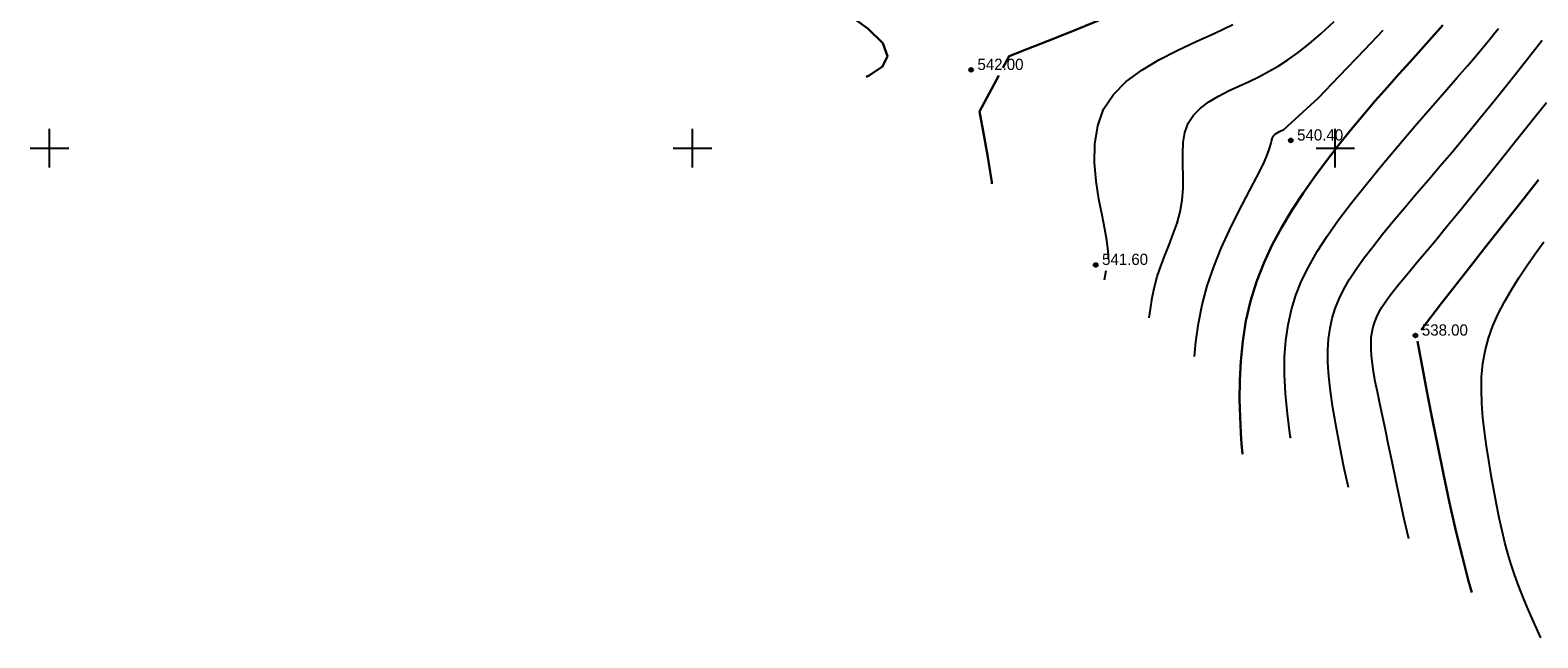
# Model space of a CAD drawing. Extents: x 0 to 370488, y 0 to 4202825.
# Tile 7 of 256: x 360148 to 360266, y 4200362 to 4200409. Entities that reach past the tile are written whole.
import ezdxf

# ---------------------------------------------------------------- set-up
doc = ezdxf.new("R2010")
doc.units = 0
doc.header["$LTSCALE"] = 0.5
doc.header["$MEASUREMENT"] = 0
doc.header["$PDMODE"] = 32
doc.header["$PDSIZE"] = 0.3
doc.linetypes.add('CONTI', pattern=[0])
for name, color, linetype in [('(004) Точки рельефа', 7, 'Continuous'), ('GORIZDEFAULT', 32, 'CONTI'), ('PI_TTDEFAULT', 5, 'CONTI'), ('SETKR', 2, 'CONTI')]:
    doc.layers.add(name, color=color, linetype=linetype)
doc.layers.add('(032) Горизонтали утолщенные', color=32, linetype='Continuous', lineweight=30)
doc.styles.add('D-431', font='txt')

# ---------------------------------------------------------------- blocks, each defined once
blk = doc.blocks.new('BL_333')
at = {"color": 0}
for p, q in [((0, -1.5), (0, 1.5)), ((-1.5, 0), (1.5, 0))]:
    blk.add_line(p, q, dxfattribs=at)

msp = doc.modelspace()

# ---------------------------------------------------------------- linework, layer by layer
at = {"layer": '(032) Горизонтали утолщенные', "color": 32}
for points in [[(360215.18, 4200407.15, 542), (360214.8, 4200408.16, 542), (360213.67, 4200409.29, 542), (360211.97, 4200410.54, 542)], [(360224.15, 4200406.26, 542), (360224.63, 4200407.16, 542), (360226.01, 4200407.7, 542), (360227.68, 4200408.36, 542), (360229.56, 4200409.11, 542), (360231.59, 4200409.94, 542)], [(360242.79, 4200376.18, 540), (360242.71, 4200376.98, 540), (360242.65, 4200377.84, 540), (360242.59, 4200379.09, 540), (360242.56, 4200380.45, 540), (360242.57, 4200381.91, 540), (360242.65, 4200383.43, 540), (360242.81, 4200384.98, 540), (360243.05, 4200386.55, 540), (360243.4, 4200388.09, 540), (360243.87, 4200389.59, 540), (360244.43, 4200391.05, 540), (360245.1, 4200392.47, 540), (360245.84, 4200393.85, 540), (360246.64, 4200395.19, 540), (360247.5, 4200396.5, 540), (360248.4, 4200397.78, 540), (360249.32, 4200399.02, 540), (360250.26, 4200400.24, 540), (360251.21, 4200401.42, 540), (360252.16, 4200402.56, 540), (360253.1, 4200403.67, 540), (360254.03, 4200404.73, 540), (360254.94, 4200405.75, 540), (360255.81, 4200406.72, 540), (360256.67, 4200407.67, 540), (360257.51, 4200408.61, 540), (360258.37, 4200409.56, 540)], [(360213.503, 4200405.553, 542), (360213.75, 4200405.65, 542), (360214.78, 4200406.35, 542), (360215.18, 4200407.15, 542)], [(360223.298, 4200397.209, 542), (360223.28, 4200397.34, 542), (360222.94, 4200399.46, 542), (360222.61, 4200401.32, 542), (360222.33, 4200402.86, 542), (360223.82, 4200405.65, 542)], [(360256.68, 4200385.86, 538), (360258.27, 4200387.94, 538), (360259.21, 4200389.15, 538), (360260.35, 4200390.6, 538), (360261.63, 4200392.23, 538), (360262.99, 4200393.97, 538), (360264.4, 4200395.75, 538), (360265.79, 4200397.52, 538)], [(360260.621, 4200365.416, 538), (360260.37, 4200366.3, 538), (360259.88, 4200368.16, 538), (360259.38, 4200370.22, 538), (360258.89, 4200372.4, 538), (360258.42, 4200374.62, 538), (360257.97, 4200376.8, 538), (360257.56, 4200378.84, 538), (360257.2, 4200380.67, 538), (360256.9, 4200382.2, 538), (360256.4, 4200384.98, 538)]]:
    msp.add_polyline3d(points, dxfattribs=at)
at = {"layer": 'GORIZDEFAULT', "color": 32}
for points in [[(360235.536, 4200386.784, 541), (360235.63, 4200387.48, 541), (360235.76, 4200388.36, 541), (360235.93, 4200389.2, 541), (360236.14, 4200390.01, 541), (360236.42, 4200390.82, 541), (360236.74, 4200391.64, 541), (360237.07, 4200392.47, 541), (360237.4, 4200393.32, 541), (360237.7, 4200394.17, 541), (360237.94, 4200395.05, 541), (360238.1, 4200395.94, 541), (360238.17, 4200396.86, 541), (360238.17, 4200397.78, 541), (360238.15, 4200398.69, 541), (360238.13, 4200399.58, 541), (360238.17, 4200400.43, 541), (360238.3, 4200401.22, 541), (360238.55, 4200401.93, 541), (360238.96, 4200402.56, 541), (360239.51, 4200403.12, 541), (360240.17, 4200403.61, 541), (360240.91, 4200404.05, 541), (360241.69, 4200404.45, 541), (360242.5, 4200404.83, 541), (360243.3, 4200405.19, 541), (360244.06, 4200405.56, 541), (360244.8, 4200405.95, 541), (360245.55, 4200406.38, 541), (360246.31, 4200406.87, 541), (360247.1, 4200407.44, 541), (360247.96, 4200408.12, 541), (360248.89, 4200408.92, 541), (360249.9, 4200409.85, 541)], [(360232.37, 4200391.35, 541.5), (360232.36, 4200391.71, 541.5), (360232.32, 4200392.19, 541.5), (360232.23, 4200392.84, 541.5), (360232.08, 4200393.69, 541.5), (360231.86, 4200394.77, 541.5), (360231.61, 4200396.03, 541.5), (360231.41, 4200397.42, 541.5), (360231.28, 4200398.86, 541.5), (360231.3, 4200400.32, 541.5), (360231.52, 4200401.73, 541.5), (360231.98, 4200403.03, 541.5), (360232.74, 4200404.17, 541.5), (360233.74, 4200405.18, 541.5), (360234.94, 4200406.07, 541.5), (360236.28, 4200406.87, 541.5), (360237.71, 4200407.6, 541.5), (360239.18, 4200408.29, 541.5), (360240.63, 4200408.95, 541.5), (360242.02, 4200409.62, 541.5)], [(360239.045, 4200383.795, 540.5), (360239.16, 4200384.93, 540.5), (360239.36, 4200386.35, 540.5), (360239.65, 4200387.8, 540.5), (360240.04, 4200389.28, 540.5), (360240.54, 4200390.76, 540.5), (360241.13, 4200392.22, 540.5), (360241.78, 4200393.62, 540.5), (360242.43, 4200394.95, 540.5), (360243.07, 4200396.18, 540.5), (360243.64, 4200397.27, 540.5), (360244.12, 4200398.2, 540.5), (360244.48, 4200398.95, 540.5), (360244.73, 4200399.53, 540.5), (360244.89, 4200399.97, 540.5), (360244.98, 4200400.3, 540.5), (360245.04, 4200400.54, 540.5), (360245.08, 4200400.71, 540.5), (360245.12, 4200400.84, 540.5), (360245.19, 4200400.95, 540.5), (360245.29, 4200401.05, 540.5), (360245.41, 4200401.14, 540.5), (360245.54, 4200401.22, 540.5), (360245.67, 4200401.29, 540.5), (360245.82, 4200401.36, 540.5), (360245.96, 4200401.43, 540.5), (360248.71, 4200403.94, 540.5), (360249.74, 4200405, 540.5), (360250.95, 4200406.27, 540.5), (360252.29, 4200407.68, 540.5), (360253.71, 4200409.19, 540.5)], [(360246.528, 4200377.421, 539.5), (360246.5, 4200377.6, 539.5), (360246.27, 4200379.32, 539.5), (360246.12, 4200380.91, 539.5), (360246.05, 4200382.39, 539.5), (360246.06, 4200383.76, 539.5), (360246.15, 4200385.04, 539.5), (360246.32, 4200386.26, 539.5), (360246.58, 4200387.43, 539.5), (360246.93, 4200388.56, 539.5), (360247.38, 4200389.68, 539.5), (360247.93, 4200390.8, 539.5), (360248.59, 4200391.95, 539.5), (360249.36, 4200393.15, 539.5), (360250.25, 4200394.41, 539.5), (360251.27, 4200395.75, 539.5), (360252.42, 4200397.2, 539.5), (360253.65, 4200398.7, 539.5), (360254.92, 4200400.21, 539.5), (360256.18, 4200401.7, 539.5), (360257.4, 4200403.1, 539.5), (360258.51, 4200404.38, 539.5), (360259.48, 4200405.5, 539.5), (360260.27, 4200406.41, 539.5), (360260.89, 4200407.13, 539.5), (360261.39, 4200407.72, 539.5), (360261.79, 4200408.19, 539.5), (360262.12, 4200408.6, 539.5), (360262.41, 4200408.96, 539.5), (360262.69, 4200409.32, 539.5)], [(360251.014, 4200373.6, 539), (360250.67, 4200375.19, 539), (360250.35, 4200376.8, 539), (360250.06, 4200378.35, 539), (360249.81, 4200379.79, 539), (360249.63, 4200381.09, 539), (360249.5, 4200382.26, 539), (360249.43, 4200383.32, 539), (360249.42, 4200384.28, 539), (360249.48, 4200385.16, 539), (360249.59, 4200385.99, 539), (360249.76, 4200386.77, 539), (360250, 4200387.52, 539), (360250.3, 4200388.27, 539), (360250.67, 4200389.02, 539), (360251.11, 4200389.79, 539), (360251.63, 4200390.59, 539), (360252.23, 4200391.43, 539), (360252.91, 4200392.33, 539), (360253.68, 4200393.3, 539), (360254.51, 4200394.32, 539), (360255.4, 4200395.38, 539), (360256.32, 4200396.46, 539), (360257.25, 4200397.54, 539), (360258.16, 4200398.62, 539), (360259.05, 4200399.67, 539), (360259.9, 4200400.68, 539), (360260.72, 4200401.67, 539), (360261.53, 4200402.66, 539), (360262.35, 4200403.67, 539), (360263.19, 4200404.73, 539), (360264.09, 4200405.86, 539), (360265.05, 4200407.08, 539), (360266.09, 4200408.39, 539)], [(360255.708, 4200369.601, 538.5), (360255.36, 4200371.12, 538.5), (360255.02, 4200372.7, 538.5), (360254.71, 4200374.2, 538.5), (360254.41, 4200375.6, 538.5), (360254.14, 4200376.89, 538.5), (360253.89, 4200378.07, 538.5), (360253.66, 4200379.16, 538.5), (360253.45, 4200380.14, 538.5), (360253.27, 4200381.04, 538.5), (360253.11, 4200381.85, 538.5), (360252.98, 4200382.58, 538.5), (360252.89, 4200383.24, 538.5), (360252.82, 4200383.83, 538.5), (360252.78, 4200384.36, 538.5), (360252.78, 4200384.85, 538.5), (360252.8, 4200385.29, 538.5), (360252.86, 4200385.71, 538.5), (360252.95, 4200386.1, 538.5), (360253.06, 4200386.49, 538.5), (360253.22, 4200386.87, 538.5), (360253.41, 4200387.25, 538.5), (360253.63, 4200387.63, 538.5), (360253.89, 4200388.04, 538.5), (360254.2, 4200388.46, 538.5), (360254.55, 4200388.92, 538.5), (360254.94, 4200389.41, 538.5), (360255.38, 4200389.94, 538.5), (360255.88, 4200390.54, 538.5), (360256.45, 4200391.22, 538.5), (360257.1, 4200391.99, 538.5), (360257.82, 4200392.85, 538.5), (360258.63, 4200393.84, 538.5), (360259.53, 4200394.95, 538.5), (360260.52, 4200396.17, 538.5), (360261.59, 4200397.5, 538.5), (360262.72, 4200398.91, 538.5), (360263.91, 4200400.41, 538.5), (360265.14, 4200401.96, 538.5), (360266.42, 4200403.56, 538.5)], [(360265.97, 4200361.89, 537.5), (360265.41, 4200363.17, 537.5), (360264.93, 4200364.27, 537.5), (360264.53, 4200365.24, 537.5), (360264.19, 4200366.1, 537.5), (360263.9, 4200366.9, 537.5), (360263.64, 4200367.67, 537.5), (360263.41, 4200368.46, 537.5), (360263.19, 4200369.3, 537.5), (360262.97, 4200370.23, 537.5), (360262.75, 4200371.23, 537.5), (360262.54, 4200372.29, 537.5), (360262.32, 4200373.4, 537.5), (360262.12, 4200374.53, 537.5), (360261.93, 4200375.68, 537.5), (360261.76, 4200376.82, 537.5), (360261.6, 4200377.94, 537.5), (360261.48, 4200379.04, 537.5), (360261.39, 4200380.12, 537.5), (360261.36, 4200381.18, 537.5), (360261.38, 4200382.21, 537.5), (360261.47, 4200383.23, 537.5), (360261.65, 4200384.23, 537.5), (360261.91, 4200385.2, 537.5), (360262.25, 4200386.16, 537.5), (360262.67, 4200387.11, 537.5), (360263.15, 4200388.05, 537.5), (360263.69, 4200388.98, 537.5), (360264.27, 4200389.91, 537.5), (360264.9, 4200390.85, 537.5), (360265.55, 4200391.78, 537.5), (360266.22, 4200392.72, 537.5)], [(360232.041, 4200389.761, 541.5), (360232.19, 4200390.47, 541.5)]]:
    msp.add_polyline3d(points, dxfattribs=at)
at = {"layer": 'PI_TTDEFAULT', "color": 5}
for p in [(360221.68, 4200406.09, 542), (360246.54, 4200400.6, 540.4), (360231.37, 4200390.91, 541.6), (360256.23, 4200385.42, 538)]:
    msp.add_point(p, dxfattribs=at)

# ---------------------------------------------------------------- block references
at = {"layer": 'SETKR', "color": 92}
for p in [(360150, 4200400), (360200, 4200400), (360250, 4200400)]:
    msp.add_blockref('BL_333', p, dxfattribs=at)

# ---------------------------------------------------------------- texts
at = {"layer": '(004) Точки рельефа', "style": 'D-431'}
for s, p in [('542.00', (360222.17, 4200406.08)), ('540.40', (360247.03, 4200400.59)), ('541.60', (360231.86, 4200390.91)), ('538.00', (360256.73, 4200385.41))]:
    msp.add_text(s, height=0.875, dxfattribs=at).set_placement(p)

doc.saveas('drawing.dxf')
